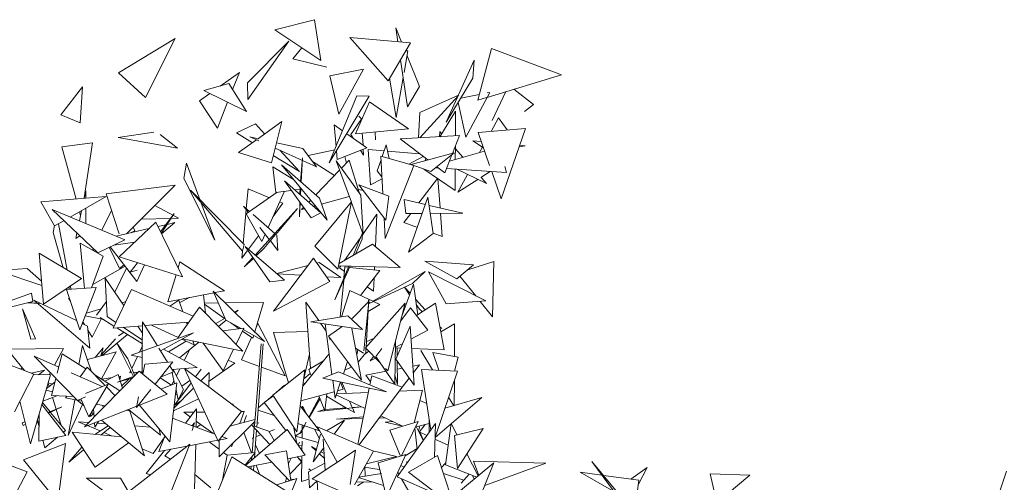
# Model space of a CAD drawing. Header units: metres. Extents: x -14.5 to 13.1, y -18.9 to 3.3.
# Tile 174 of 216: x 10.825 to 11.345, y 3.028 to 3.272. Entities that reach past the tile are written whole.
import ezdxf

# ---------------------------------------------------------------- set-up
doc = ezdxf.new("R2010")
doc.units = ezdxf.units.M
doc.layers.add('G-IMPT', color=7, linetype='Continuous', lineweight=5)
doc.layers.add('L-PLNT', color=7, linetype='Continuous', lineweight=5, true_color=0x005900)

# ---------------------------------------------------------------- blocks, each defined once
blk = doc.blocks.new('ÁRVORES ORNAMENTAIS - Pequeno e Médio Porte - Ipê-roxo-2940656-CORTE_CALÇADA')
at = {"layer": 'G-IMPT', "color": 253, "true_color": 0xaaaaaa}
for p, q in [((7.2788, 3.26654), (7.29971, 3.27186)), ((7.30316, 3.25033), (7.29971, 3.27186)), ((7.30316, 3.25033), (7.2788, 3.26654)), ((7.34574, 3.26004), (7.34271, 3.26762)), ((7.34271, 3.26762), (7.34379, 3.26021)), ((7.22618, 3.26187), (7.19632, 3.24373)), ((7.21064, 3.23076), (7.22618, 3.26187)), ((7.2644, 3.23855), (7.28628, 3.26047)), ((7.28628, 3.26047), (7.26451, 3.22976)), ((7.3386, 3.23952), (7.31849, 3.26242)), ((7.31849, 3.26242), (7.35042, 3.25964)), ((7.3386, 3.23952), (7.35042, 3.25964)), ((7.29313, 3.25701), (7.28824, 3.25114)), ((7.3491, 3.2555), (7.34704, 3.24398)), ((7.3491, 3.2555), (7.34789, 3.25533)), ((7.39316, 3.25658), (7.38593, 3.22933)), ((7.39316, 3.25658), (7.43017, 3.24282)), ((7.28824, 3.25114), (7.30624, 3.24687)), ((7.34518, 3.25072), (7.3488, 3.22586)), ((7.35511, 3.23662), (7.34862, 3.25284)), ((7.36934, 3.21776), (7.38411, 3.25041)), ((7.38327, 3.24099), (7.38411, 3.25041)), ((7.21064, 3.23076), (7.19632, 3.24373)), ((7.26009, 3.24404), (7.24998, 3.23682)), ((7.25655, 3.23504), (7.26009, 3.24404)), ((7.32558, 3.2458), (7.30782, 3.24226)), ((7.31267, 3.22203), (7.32558, 3.2458)), ((7.24141, 3.23441), (7.25462, 3.23812)), ((7.26384, 3.2234), (7.25462, 3.23812)), ((7.2644, 3.23855), (7.26451, 3.22976)), ((7.31267, 3.22203), (7.30782, 3.24226)), ((7.34278, 3.22022), (7.33943, 3.24093)), ((7.34655, 3.24128), (7.34278, 3.22022)), ((7.38327, 3.24099), (7.36934, 3.21776)), ((7.43017, 3.24282), (7.39092, 3.23085)), ((7.1658, 3.22158), (7.17728, 3.23636)), ((7.17602, 3.21741), (7.17728, 3.23636)), ((7.24449, 3.2329), (7.23909, 3.22904)), ((7.26384, 3.2234), (7.24141, 3.23441)), ((7.35511, 3.23662), (7.3488, 3.22586)), ((7.37968, 3.20976), (7.39233, 3.2335)), ((7.39233, 3.2335), (7.39087, 3.2332)), ((7.39355, 3.21863), (7.40078, 3.23386)), ((7.41536, 3.22702), (7.40506, 3.23516)), ((7.2485, 3.2146), (7.23909, 3.22904)), ((7.2485, 3.2146), (7.25389, 3.22828)), ((7.30757, 3.19624), (7.32214, 3.23161)), ((7.32864, 3.23143), (7.30757, 3.19624)), ((7.32882, 3.22854), (7.32134, 3.21162)), ((7.32864, 3.23143), (7.32214, 3.23161)), ((7.32882, 3.22854), (7.34932, 3.21428)), ((7.37579, 3.23203), (7.35527, 3.22287)), ((7.35533, 3.20948), (7.37572, 3.23185)), ((7.37968, 3.20976), (7.37554, 3.22809)), ((7.38673, 3.23237), (7.37691, 3.23038)), ((7.3906, 3.23076), (7.38593, 3.22933)), ((7.35463, 3.20944), (7.35527, 3.22287)), ((7.37419, 3.22349), (7.36586, 3.21009)), ((7.37414, 3.21058), (7.37419, 3.22349)), ((7.41536, 3.22702), (7.41065, 3.22342)), ((7.17602, 3.21741), (7.1658, 3.22158)), ((7.2696, 3.2088), (7.28259, 3.2181)), ((7.27703, 3.19626), (7.28259, 3.2181)), ((7.32438, 3.21915), (7.31902, 3.21119)), ((7.32316, 3.22084), (7.32479, 3.21941)), ((7.39297, 3.21289), (7.39683, 3.21997)), ((7.40149, 3.21363), (7.39683, 3.21997)), ((7.19619, 3.20972), (7.21493, 3.21254)), ((7.25857, 3.21207), (7.26862, 3.21682)), ((7.25857, 3.21207), (7.26696, 3.20691)), ((7.27345, 3.21156), (7.26862, 3.21682)), ((7.31114, 3.2049), (7.31018, 3.21628)), ((7.31018, 3.21628), (7.31457, 3.21323)), ((7.34932, 3.21428), (7.32134, 3.21162)), ((7.32496, 3.21196), (7.32536, 3.20572)), ((7.33203, 3.20837), (7.33186, 3.21262)), ((7.36565, 3.21008), (7.36587, 3.21276)), ((7.36684, 3.21167), (7.36587, 3.21276)), ((7.41115, 3.21446), (7.38608, 3.2123)), ((7.39219, 3.19484), (7.38608, 3.2123)), ((7.41115, 3.21446), (7.39832, 3.17734)), ((7.16634, 3.20468), (7.18258, 3.20681)), ((7.17822, 3.17785), (7.18258, 3.20681)), ((7.22751, 3.20407), (7.19619, 3.20972)), ((7.22751, 3.20407), (7.21835, 3.21131)), ((7.25962, 3.20166), (7.26908, 3.20843)), ((7.27038, 3.20785), (7.26556, 3.21)), ((7.26556, 3.21), (7.26928, 3.20918)), ((7.27973, 3.20686), (7.29358, 3.20379)), ((7.31681, 3.21167), (7.32746, 3.20426)), ((7.31902, 3.21119), (7.32017, 3.20933)), ((7.37628, 3.2107), (7.3449, 3.20886)), ((7.3449, 3.20886), (7.35957, 3.1978)), ((7.37628, 3.2107), (7.37258, 3.20124)), ((7.38892, 3.20419), (7.38326, 3.20795)), ((7.38326, 3.20795), (7.38776, 3.20751)), ((7.16634, 3.20468), (7.17389, 3.17714)), ((7.27703, 3.19626), (7.25962, 3.20166)), ((7.3009, 3.19419), (7.279, 3.20399)), ((7.29176, 3.19165), (7.2814, 3.20292)), ((7.3009, 3.19419), (7.29358, 3.20379)), ((7.29637, 3.20013), (7.31044, 3.20321)), ((7.31171, 3.19808), (7.31134, 3.20253)), ((7.31171, 3.19808), (7.32746, 3.20426)), ((7.3241, 3.20294), (7.3257, 3.20035)), ((7.3255, 3.20349), (7.3257, 3.20035)), ((7.32809, 3.2033), (7.33649, 3.20261)), ((7.32809, 3.2033), (7.32937, 3.18458)), ((7.33757, 3.20582), (7.33551, 3.19967)), ((7.33757, 3.20582), (7.33912, 3.19863)), ((7.33829, 3.20246), (7.35524, 3.20107)), ((7.35073, 3.19541), (7.37353, 3.20149)), ((7.36114, 3.19167), (7.37353, 3.20149)), ((7.37097, 3.19711), (7.38951, 3.20252)), ((7.37408, 3.19802), (7.37411, 3.20516)), ((7.37808, 3.19919), (7.37411, 3.2036)), ((7.38691, 3.20176), (7.38841, 3.20452)), ((7.40776, 3.20466), (7.41101, 3.20525)), ((7.40806, 3.20553), (7.41101, 3.20525)), ((7.27801, 3.20011), (7.29176, 3.19165)), ((7.29237, 3.18642), (7.29335, 3.19884)), ((7.29274, 3.1861), (7.29335, 3.19884)), ((7.31034, 3.18967), (7.29873, 3.19704)), ((7.31921, 3.17555), (7.31119, 3.1974)), ((7.31119, 3.1974), (7.32414, 3.17914)), ((7.31399, 3.19345), (7.31809, 3.1977)), ((7.31658, 3.19614), (7.31581, 3.19969)), ((7.32358, 3.18), (7.31809, 3.1977)), ((7.33489, 3.19785), (7.33292, 3.19197)), ((7.33479, 3.19988), (7.33581, 3.17987)), ((7.33479, 3.19988), (7.35224, 3.19485)), ((7.35705, 3.1997), (7.34957, 3.19562)), ((7.35865, 3.1985), (7.35792, 3.19732)), ((7.3723, 3.20052), (7.36859, 3.191)), ((7.2322, 3.19617), (7.23074, 3.18796)), ((7.2322, 3.19617), (7.23921, 3.17694)), ((7.27781, 3.19425), (7.2793, 3.18066)), ((7.27781, 3.19425), (7.28866, 3.18755)), ((7.30245, 3.1776), (7.28228, 3.19526)), ((7.28228, 3.19526), (7.3065, 3.16603)), ((7.30042, 3.17938), (7.31301, 3.19244)), ((7.33535, 3.18891), (7.33292, 3.19197)), ((7.33702, 3.15627), (7.35224, 3.19485)), ((7.36114, 3.19167), (7.35073, 3.19541)), ((7.37401, 3.18171), (7.35743, 3.193)), ((7.3651, 3.19363), (7.36374, 3.19372)), ((7.36434, 3.1942), (7.36859, 3.191)), ((7.4011, 3.1912), (7.3695, 3.19333)), ((7.37401, 3.18171), (7.37406, 3.19302)), ((7.37491, 3.19297), (7.3906, 3.18528)), ((7.39246, 3.19178), (7.38752, 3.18859)), ((7.39832, 3.17734), (7.39329, 3.19172)), ((7.4011, 3.1912), (7.40025, 3.19441)), ((7.24707, 3.15537), (7.23074, 3.18796)), ((7.28387, 3.18669), (7.30315, 3.16992)), ((7.28387, 3.18669), (7.29798, 3.16729)), ((7.3354, 3.18788), (7.32937, 3.18458)), ((7.35482, 3.17508), (7.36464, 3.18809)), ((7.36493, 3.1879), (7.36607, 3.17245)), ((7.37549, 3.18081), (7.3806, 3.19018)), ((7.38594, 3.18756), (7.37549, 3.18081)), ((7.3906, 3.18528), (7.38783, 3.18835)), ((7.17898, 3.18149), (7.17814, 3.17748)), ((7.17898, 3.18149), (7.179, 3.17755)), ((7.18985, 3.17991), (7.22618, 3.18449)), ((7.22618, 3.18449), (7.20051, 3.15879)), ((7.2617, 3.14967), (7.23434, 3.1819)), ((7.26255, 3.15314), (7.23434, 3.1819)), ((7.28007, 3.18076), (7.26366, 3.16933)), ((7.26469, 3.18251), (7.26374, 3.17212)), ((7.26469, 3.18251), (7.27593, 3.17788)), ((7.27526, 3.16205), (7.28389, 3.18126)), ((7.2793, 3.18066), (7.28748, 3.18173)), ((7.2893, 3.18197), (7.29209, 3.18233)), ((7.29214, 3.18336), (7.29207, 3.17956)), ((7.29241, 3.17926), (7.29258, 3.18282)), ((7.32292, 3.18214), (7.3256, 3.18158)), ((7.33904, 3.17862), (7.32323, 3.18473)), ((7.33737, 3.16595), (7.32323, 3.18473)), ((7.15522, 3.17565), (7.18978, 3.17841)), ((7.15522, 3.17565), (7.1626, 3.16293)), ((7.17084, 3.16762), (7.18978, 3.17841)), ((7.18985, 3.17991), (7.19661, 3.15873)), ((7.2397, 3.17558), (7.24707, 3.15537)), ((7.28136, 3.17564), (7.28313, 3.17491)), ((7.292, 3.17551), (7.29186, 3.16784)), ((7.29671, 3.17553), (7.29774, 3.1766)), ((7.29997, 3.15224), (7.31935, 3.17572)), ((7.30245, 3.1776), (7.3065, 3.16603)), ((7.31813, 3.1785), (7.30354, 3.17449)), ((7.31935, 3.17572), (7.31215, 3.14009)), ((7.32547, 3.15849), (7.32414, 3.17914)), ((7.33904, 3.17862), (7.33737, 3.16595)), ((7.3479, 3.16945), (7.34705, 3.1769)), ((7.35829, 3.17427), (7.34705, 3.1769)), ((7.35965, 3.17813), (7.34942, 3.14904)), ((7.35965, 3.17813), (7.36239, 3.15899)), ((7.19966, 3.15564), (7.16136, 3.17157)), ((7.18532, 3.14879), (7.16136, 3.17157)), ((7.17678, 3.17101), (7.17566, 3.16562)), ((7.17574, 3.17041), (7.17626, 3.1685)), ((7.17902, 3.17228), (7.17906, 3.16421)), ((7.18758, 3.16067), (7.19264, 3.17118)), ((7.22789, 3.16699), (7.21546, 3.17376)), ((7.2637, 3.1716), (7.26206, 3.15364)), ((7.26483, 3.17014), (7.26234, 3.17334)), ((7.26234, 3.17334), (7.26548, 3.1706)), ((7.26842, 3.14757), (7.29076, 3.1722)), ((7.27794, 3.16801), (7.28313, 3.17491)), ((7.27932, 3.1585), (7.29076, 3.1722)), ((7.29186, 3.16784), (7.29222, 3.17521)), ((7.29288, 3.17155), (7.29402, 3.17274)), ((7.29455, 3.17201), (7.29288, 3.17155)), ((7.30025, 3.17358), (7.29926, 3.17331)), ((7.32547, 3.15849), (7.31928, 3.17536)), ((7.378, 3.16966), (7.36027, 3.17381)), ((7.1626, 3.16293), (7.16751, 3.16572)), ((7.2083, 3.16658), (7.22384, 3.1669)), ((7.21846, 3.15976), (7.22577, 3.16947)), ((7.21885, 3.15897), (7.22577, 3.16947)), ((7.22408, 3.16691), (7.22789, 3.16699)), ((7.27199, 3.15476), (7.26366, 3.16933)), ((7.2673, 3.16901), (7.27877, 3.15899)), ((7.30315, 3.16992), (7.29798, 3.16729)), ((7.33267, 3.16921), (7.3251, 3.15831)), ((7.33193, 3.15196), (7.33267, 3.16921)), ((7.33646, 3.16715), (7.33702, 3.15627)), ((7.34699, 3.16471), (7.35058, 3.16947)), ((7.3479, 3.16945), (7.35662, 3.16951)), ((7.36088, 3.16954), (7.378, 3.16966)), ((7.36628, 3.16958), (7.36717, 3.15745)), ((7.16249, 3.16311), (7.16176, 3.15957)), ((7.16455, 3.16404), (7.16926, 3.13963)), ((7.19511, 3.15754), (7.21239, 3.16154)), ((7.21594, 3.16492), (7.19663, 3.14657)), ((7.20488, 3.16037), (7.20256, 3.15926)), ((7.20488, 3.16037), (7.20397, 3.16226)), ((7.21594, 3.16492), (7.23002, 3.13612)), ((7.21706, 3.16263), (7.22137, 3.16362)), ((7.21892, 3.15883), (7.22597, 3.16469)), ((7.22202, 3.16378), (7.22597, 3.16469)), ((7.27591, 3.15583), (7.27098, 3.16219)), ((7.34699, 3.16471), (7.35404, 3.16217)), ((7.16176, 3.15957), (7.16718, 3.14087)), ((7.17432, 3.15924), (7.1737, 3.15627)), ((7.1737, 3.15627), (7.17594, 3.15771)), ((7.19966, 3.15564), (7.18532, 3.14879)), ((7.26487, 3.15063), (7.27026, 3.15779)), ((7.27199, 3.15476), (7.27373, 3.15864)), ((7.27304, 3.15098), (7.27922, 3.15837)), ((7.28039, 3.15005), (7.27648, 3.15509)), ((7.28039, 3.15005), (7.27979, 3.15809)), ((7.32423, 3.15705), (7.31568, 3.14477)), ((7.32021, 3.1474), (7.32515, 3.15928)), ((7.32498, 3.15602), (7.32139, 3.14808)), ((7.32498, 3.15602), (7.32515, 3.15928)), ((7.34942, 3.14904), (7.36239, 3.15899)), ((7.36237, 3.15918), (7.36717, 3.15745)), ((7.17613, 3.15393), (7.18814, 3.14696)), ((7.17613, 3.15393), (7.17833, 3.12998)), ((7.18254, 3.15021), (7.18294, 3.15104)), ((7.18375, 3.15028), (7.18302, 3.14993)), ((7.19689, 3.14053), (7.19134, 3.15167)), ((7.20596, 3.13366), (7.19195, 3.15196)), ((7.20485, 3.15437), (7.19384, 3.15286)), ((7.26136, 3.14596), (7.26429, 3.14986)), ((7.2617, 3.14967), (7.26136, 3.14596)), ((7.2617, 3.14967), (7.26255, 3.15314)), ((7.26309, 3.15215), (7.28388, 3.13431)), ((7.26309, 3.15215), (7.27615, 3.1335)), ((7.26894, 3.14713), (7.27304, 3.15098)), ((7.29997, 3.15224), (7.31215, 3.14009)), ((7.33036, 3.15329), (7.31275, 3.14306)), ((7.33036, 3.15329), (7.34506, 3.14093)), ((7.15674, 3.12164), (7.15442, 3.1485)), ((7.17679, 3.13513), (7.15442, 3.1485)), ((7.18814, 3.14696), (7.1821, 3.13025)), ((7.19663, 3.14657), (7.23002, 3.13612)), ((7.26272, 3.14129), (7.26722, 3.14625)), ((7.26272, 3.14129), (7.26754, 3.14581)), ((7.2993, 3.14585), (7.27811, 3.11798)), ((7.2993, 3.14585), (7.30106, 3.14333)), ((7.37491, 3.13506), (7.35796, 3.14438)), ((7.38368, 3.14237), (7.35796, 3.14438)), ((7.14818, 3.14053), (7.13193, 3.13945)), ((7.13193, 3.13945), (7.15589, 3.13155)), ((7.14818, 3.14053), (7.15569, 3.13377)), ((7.18276, 3.13209), (7.19974, 3.14178)), ((7.20061, 3.14065), (7.19429, 3.12802)), ((7.19689, 3.14053), (7.19922, 3.14246)), ((7.20243, 3.13846), (7.20626, 3.14355)), ((7.20613, 3.13965), (7.20243, 3.13846)), ((7.21005, 3.14237), (7.20596, 3.13366)), ((7.22774, 3.14079), (7.22868, 3.14395)), ((7.22868, 3.14395), (7.25225, 3.12876)), ((7.27979, 3.13782), (7.29648, 3.14214)), ((7.30075, 3.14325), (7.30218, 3.14362)), ((7.3012, 3.14314), (7.30781, 3.13369)), ((7.31374, 3.13572), (7.30218, 3.14362)), ((7.31043, 3.12386), (7.31787, 3.14175)), ((7.31852, 3.14173), (7.31043, 3.12386)), ((7.31252, 3.14191), (7.34506, 3.14093)), ((7.31367, 3.14187), (7.31292, 3.14079)), ((7.31561, 3.13896), (7.31292, 3.14079)), ((7.3153, 3.13557), (7.31582, 3.1413)), ((7.3176, 3.14112), (7.31582, 3.1413)), ((7.33425, 3.13939), (7.31821, 3.14106)), ((7.33425, 3.13939), (7.32403, 3.12626)), ((7.33141, 3.13968), (7.33148, 3.14134)), ((7.37491, 3.13506), (7.38368, 3.14237)), ((7.38065, 3.13985), (7.39434, 3.14424)), ((7.39375, 3.11498), (7.39434, 3.14424)), ((7.15674, 3.12164), (7.17679, 3.13513)), ((7.19035, 3.11506), (7.18931, 3.13536)), ((7.18931, 3.13536), (7.19911, 3.1209)), ((7.2224, 3.12288), (7.22666, 3.13717)), ((7.28388, 3.13431), (7.27615, 3.1335)), ((7.2925, 3.13691), (7.28004, 3.13761)), ((7.31374, 3.13572), (7.30609, 3.13615)), ((7.31339, 3.11485), (7.31519, 3.13437)), ((7.33047, 3.12322), (7.35822, 3.13884)), ((7.33093, 3.12852), (7.33123, 3.13551)), ((7.35154, 3.13256), (7.35822, 3.13884)), ((7.36924, 3.12189), (7.35993, 3.13872)), ((7.3902, 3.12332), (7.35993, 3.13872)), ((7.37651, 3.13639), (7.38484, 3.12604)), ((7.16893, 3.12932), (7.18449, 3.13042)), ((7.17595, 3.10813), (7.16893, 3.12932)), ((7.17014, 3.13066), (7.1705, 3.12943)), ((7.17089, 3.13116), (7.17121, 3.12948)), ((7.17595, 3.10813), (7.18449, 3.13042)), ((7.1934, 3.10901), (7.20314, 3.12931)), ((7.20314, 3.12931), (7.23568, 3.11527)), ((7.24708, 3.12774), (7.25225, 3.12876)), ((7.27811, 3.11798), (7.30781, 3.13369)), ((7.31848, 3.12888), (7.31406, 3.11496)), ((7.31848, 3.12888), (7.33056, 3.12317)), ((7.33093, 3.12852), (7.32757, 3.13081)), ((7.35154, 3.13256), (7.3283, 3.12185)), ((7.35202, 3.13226), (7.34593, 3.11535)), ((7.34996, 3.12654), (7.34719, 3.13056)), ((7.34735, 3.13063), (7.35027, 3.12742)), ((7.35424, 3.11603), (7.35202, 3.13226)), ((7.15036, 3.12745), (7.11609, 3.11513)), ((7.15036, 3.12745), (7.15106, 3.123)), ((7.18111, 3.09839), (7.15165, 3.12377)), ((7.17441, 3.11276), (7.15165, 3.12377)), ((7.16998, 3.12479), (7.17097, 3.12315)), ((7.2224, 3.12288), (7.24667, 3.12766)), ((7.22817, 3.12373), (7.22346, 3.12054)), ((7.22817, 3.12373), (7.23025, 3.11761)), ((7.2286, 3.12246), (7.23374, 3.12511)), ((7.24224, 3.11687), (7.24111, 3.12656)), ((7.253, 3.11325), (7.2463, 3.1285)), ((7.2463, 3.1285), (7.27338, 3.10194)), ((7.32842, 3.12423), (7.3281, 3.12275)), ((7.32835, 3.12301), (7.32842, 3.12423)), ((7.35311, 3.1243), (7.35825, 3.11865)), ((7.15106, 3.123), (7.12872, 3.1176)), ((7.14995, 3.10323), (7.14565, 3.11923)), ((7.15254, 3.1034), (7.14565, 3.11923)), ((7.14851, 3.12238), (7.15479, 3.12196)), ((7.14882, 3.12246), (7.15479, 3.12196)), ((7.18718, 3.11919), (7.17933, 3.11694)), ((7.18474, 3.11582), (7.18994, 3.12301)), ((7.19981, 3.12281), (7.19814, 3.12233)), ((7.23908, 3.12008), (7.2276, 3.10387)), ((7.23908, 3.12008), (7.26197, 3.0968)), ((7.24902, 3.12232), (7.24162, 3.12223)), ((7.25231, 3.11413), (7.24169, 3.12162)), ((7.27289, 3.1226), (7.25256, 3.12236)), ((7.25768, 3.11734), (7.25951, 3.11844)), ((7.2579, 3.11713), (7.25951, 3.11844)), ((7.26823, 3.10699), (7.27289, 3.1226)), ((7.30197, 3.11296), (7.29513, 3.12268)), ((7.29513, 3.12268), (7.29771, 3.08776)), ((7.32843, 3.12309), (7.31957, 3.11399)), ((7.32578, 3.09701), (7.32843, 3.12309)), ((7.32662, 3.09861), (7.34769, 3.12225)), ((7.32696, 3.09898), (7.32826, 3.12147)), ((7.32805, 3.1178), (7.33425, 3.12143)), ((7.32832, 3.12201), (7.32919, 3.1225)), ((7.33087, 3.12303), (7.33425, 3.12143)), ((7.34769, 3.12225), (7.33855, 3.08643)), ((7.3505, 3.1197), (7.3453, 3.11287)), ((7.3505, 3.1197), (7.35957, 3.10796)), ((7.35517, 3.11898), (7.3535, 3.12141)), ((7.36366, 3.12219), (7.35364, 3.11564)), ((7.35517, 3.11898), (7.35672, 3.11765)), ((7.36366, 3.12219), (7.36818, 3.09754)), ((7.36924, 3.12189), (7.3902, 3.12332)), ((7.3872, 3.12311), (7.39375, 3.11498)), ((7.18848, 3.11349), (7.17874, 3.11542)), ((7.18714, 3.11375), (7.18237, 3.10422)), ((7.18665, 3.11463), (7.19392, 3.1101)), ((7.19035, 3.11506), (7.19486, 3.11205)), ((7.24767, 3.11135), (7.25255, 3.11427)), ((7.24905, 3.10994), (7.25308, 3.11321)), ((7.253, 3.11325), (7.26099, 3.10881)), ((7.29786, 3.11228), (7.31732, 3.1155)), ((7.32513, 3.10828), (7.31732, 3.1155)), ((7.17997, 3.11007), (7.17721, 3.11141)), ((7.17753, 3.11225), (7.17838, 3.11084)), ((7.18111, 3.09839), (7.17997, 3.11007)), ((7.1934, 3.10901), (7.209, 3.11025)), ((7.19541, 3.10917), (7.20891, 3.10076)), ((7.19876, 3.10943), (7.20893, 3.10264)), ((7.20647, 3.11005), (7.20896, 3.10636)), ((7.20887, 3.09678), (7.20902, 3.11229)), ((7.21683, 3.09964), (7.20902, 3.11229)), ((7.21022, 3.11035), (7.2335, 3.1122)), ((7.22775, 3.10408), (7.2138, 3.11063)), ((7.23214, 3.11209), (7.23255, 3.11086)), ((7.26253, 3.10902), (7.25144, 3.10752)), ((7.26003, 3.10868), (7.25559, 3.11181)), ((7.26253, 3.10902), (7.25837, 3.10047)), ((7.26212, 3.10819), (7.27338, 3.10194)), ((7.26985, 3.11139), (7.26892, 3.1093)), ((7.26985, 3.11139), (7.28428, 3.08377)), ((7.32513, 3.10828), (7.29786, 3.11228)), ((7.30587, 3.10741), (7.30297, 3.11153)), ((7.30536, 3.11118), (7.30896, 3.08452)), ((7.3072, 3.1047), (7.3143, 3.10987)), ((7.32456, 3.08158), (7.31939, 3.10881)), ((7.34267, 3.09259), (7.35018, 3.11001)), ((7.35018, 3.11001), (7.35237, 3.07887)), ((7.35066, 3.1032), (7.35957, 3.10796)), ((7.36595, 3.10967), (7.36699, 3.10877)), ((7.37369, 3.1113), (7.36643, 3.1071)), ((7.37369, 3.1113), (7.37363, 3.09402)), ((7.14995, 3.10323), (7.15254, 3.1034)), ((7.18019, 3.10784), (7.18237, 3.10422)), ((7.19466, 3.10329), (7.18719, 3.09489)), ((7.18775, 3.09448), (7.20113, 3.10561)), ((7.19638, 3.10491), (7.19923, 3.10679)), ((7.20293, 3.09464), (7.23586, 3.10648)), ((7.21844, 3.09704), (7.23586, 3.10648)), ((7.23622, 3.1001), (7.22972, 3.10315)), ((7.23009, 3.10335), (7.26197, 3.0968)), ((7.26658, 3.10406), (7.26128, 3.09218)), ((7.26722, 3.10361), (7.26177, 3.10746)), ((7.26722, 3.10361), (7.26767, 3.10511)), ((7.27808, 3.10673), (7.29627, 3.10728)), ((7.27808, 3.10673), (7.28605, 3.08016)), ((7.3072, 3.1047), (7.32456, 3.08158)), ((7.3086, 3.10284), (7.30746, 3.10326)), ((7.32711, 3.1017), (7.33121, 3.10375)), ((7.16724, 3.09824), (7.13747, 3.09788)), ((7.14667, 3.08658), (7.13747, 3.09788)), ((7.16246, 3.0894), (7.16724, 3.09824)), ((7.17541, 3.08981), (7.17735, 3.09978)), ((7.18209, 3.08597), (7.17735, 3.09978)), ((7.18397, 3.09348), (7.18813, 3.09865)), ((7.18704, 3.09429), (7.18813, 3.09865)), ((7.20126, 3.09281), (7.19551, 3.10102)), ((7.20421, 3.08338), (7.19551, 3.10102)), ((7.20732, 3.09622), (7.2089, 3.09956)), ((7.22216, 3.09101), (7.21763, 3.09835)), ((7.22008, 3.09793), (7.23784, 3.08812)), ((7.22277, 3.09645), (7.2321, 3.10203)), ((7.22852, 3.09327), (7.23875, 3.10157)), ((7.23549, 3.10224), (7.23622, 3.1001)), ((7.25157, 3.08652), (7.24098, 3.10112)), ((7.25707, 3.09781), (7.25157, 3.08652)), ((7.26802, 3.05722), (7.27166, 3.10064)), ((7.26931, 3.05676), (7.27264, 3.10071)), ((7.32565, 3.09573), (7.32137, 3.09837)), ((7.32262, 3.0976), (7.32203, 3.09489)), ((7.32662, 3.09861), (7.33465, 3.09041)), ((7.32678, 3.09595), (7.32692, 3.09831)), ((7.3353, 3.09821), (7.33221, 3.09398)), ((7.34212, 3.07945), (7.34246, 3.10177)), ((7.34241, 3.09856), (7.3452, 3.09845)), ((7.34242, 3.09879), (7.34561, 3.1005)), ((7.3434, 3.09428), (7.34334, 3.09852)), ((7.35101, 3.09822), (7.36818, 3.09754)), ((7.1517, 3.08468), (7.12529, 3.09467)), ((7.16481, 3.08836), (7.15171, 3.0942)), ((7.17462, 3.07078), (7.15171, 3.0942)), ((7.16665, 3.09546), (7.164, 3.08523)), ((7.16665, 3.09546), (7.17903, 3.08748)), ((7.17988, 3.0924), (7.19509, 3.09642)), ((7.19509, 3.09642), (7.18728, 3.08216)), ((7.20126, 3.09281), (7.20489, 3.08382)), ((7.20293, 3.09464), (7.20884, 3.09346)), ((7.20332, 3.08773), (7.20626, 3.09398)), ((7.20876, 3.08505), (7.20887, 3.09676)), ((7.23354, 3.09699), (7.23116, 3.09232)), ((7.30749, 3.09545), (7.29356, 3.07841)), ((7.29416, 3.08232), (7.29715, 3.09532)), ((7.32678, 3.09595), (7.32278, 3.09094)), ((7.3264, 3.09532), (7.32842, 3.09678)), ((7.33101, 3.09413), (7.32915, 3.0917)), ((7.32915, 3.0917), (7.33193, 3.09319)), ((7.34212, 3.07945), (7.33221, 3.09398)), ((7.34267, 3.09259), (7.35237, 3.07887)), ((7.35593, 3.09716), (7.36202, 3.08691)), ((7.36216, 3.0961), (7.36535, 3.08674)), ((7.36216, 3.0961), (7.3756, 3.09367)), ((7.37369, 3.08633), (7.3756, 3.09367)), ((7.14547, 3.08806), (7.14452, 3.0874)), ((7.17968, 3.08842), (7.17614, 3.08334)), ((7.17968, 3.08842), (7.18894, 3.07901)), ((7.21023, 3.08988), (7.20922, 3.08466)), ((7.22504, 3.09128), (7.21023, 3.08988)), ((7.22504, 3.09128), (7.21559, 3.07941)), ((7.22529, 3.08594), (7.22333, 3.08912)), ((7.22456, 3.08712), (7.23784, 3.08812)), ((7.2251, 3.08716), (7.23062, 3.07656)), ((7.22867, 3.08743), (7.22684, 3.08383)), ((7.26117, 3.0649), (7.23113, 3.08761)), ((7.24891, 3.04939), (7.23113, 3.08761)), ((7.23985, 3.08729), (7.2369, 3.08325)), ((7.24412, 3.08101), (7.25772, 3.09053)), ((7.25427, 3.09205), (7.25772, 3.09053)), ((7.27066, 3.08874), (7.26128, 3.09218)), ((7.28428, 3.08377), (7.27171, 3.08836)), ((7.30447, 3.09177), (7.29669, 3.08716)), ((7.29782, 3.08427), (7.29669, 3.08716)), ((7.31499, 3.08485), (7.31721, 3.09137)), ((7.31925, 3.08837), (7.31564, 3.08676)), ((7.31925, 3.08837), (7.31719, 3.0913)), ((7.33732, 3.08768), (7.33855, 3.08643)), ((7.34362, 3.07923), (7.34344, 3.0915)), ((7.3435, 3.08735), (7.34604, 3.08783)), ((7.35166, 3.0889), (7.35514, 3.08956)), ((7.35514, 3.08956), (7.35191, 3.08541)), ((7.3563, 3.08719), (7.36108, 3.05517)), ((7.3563, 3.08719), (7.37521, 3.08626)), ((7.1517, 3.08468), (7.14137, 3.06477)), ((7.16043, 3.0843), (7.1498, 3.0479)), ((7.15034, 3.08519), (7.1572, 3.08682)), ((7.16043, 3.0843), (7.15159, 3.08446)), ((7.15403, 3.08441), (7.1572, 3.08682)), ((7.15971, 3.08431), (7.16031, 3.08541)), ((7.16326, 3.08239), (7.16093, 3.0734)), ((7.18771, 3.07814), (7.17129, 3.08546)), ((7.20729, 3.08626), (7.17832, 3.05684)), ((7.18334, 3.0847), (7.19705, 3.07586)), ((7.19309, 3.08294), (7.1875, 3.08202)), ((7.18911, 3.08098), (7.19611, 3.08442)), ((7.20313, 3.08311), (7.19578, 3.08044)), ((7.2038, 3.08272), (7.19578, 3.08044)), ((7.19611, 3.08442), (7.19843, 3.07726)), ((7.19739, 3.08364), (7.19642, 3.08348)), ((7.19739, 3.08364), (7.19698, 3.08173)), ((7.19802, 3.07852), (7.2017, 3.08212)), ((7.20225, 3.08545), (7.20271, 3.08644)), ((7.20225, 3.08545), (7.20316, 3.08552)), ((7.20313, 3.08311), (7.20453, 3.08346)), ((7.20418, 3.0856), (7.20684, 3.0858)), ((7.20552, 3.08446), (7.20584, 3.08572)), ((7.20729, 3.08626), (7.22199, 3.07411)), ((7.20777, 3.08587), (7.20876, 3.08594)), ((7.21824, 3.08274), (7.22419, 3.07893)), ((7.21848, 3.08304), (7.22529, 3.08594)), ((7.22594, 3.07961), (7.2246, 3.08564)), ((7.23974, 3.08111), (7.2442, 3.08559)), ((7.24407, 3.07783), (7.2442, 3.08559)), ((7.27781, 3.07367), (7.29465, 3.08694)), ((7.29465, 3.08694), (7.29049, 3.05431)), ((7.29405, 3.08222), (7.29753, 3.08501)), ((7.3124, 3.08592), (7.30422, 3.08258)), ((7.33773, 3.07542), (7.30422, 3.08258)), ((7.3124, 3.08592), (7.33773, 3.07542)), ((7.32691, 3.08419), (7.33751, 3.08621)), ((7.32691, 3.08419), (7.32937, 3.08062)), ((7.33004, 3.08389), (7.32904, 3.07902)), ((7.33004, 3.08389), (7.34599, 3.07776)), ((7.3422, 3.0842), (7.34362, 3.07923)), ((7.34973, 3.08261), (7.34596, 3.07776)), ((7.36338, 3.05148), (7.37521, 3.08626)), ((7.16275, 3.08044), (7.15833, 3.0771)), ((7.15912, 3.07979), (7.15965, 3.0781)), ((7.16144, 3.07945), (7.15919, 3.08005)), ((7.19087, 3.07946), (7.17891, 3.07447)), ((7.18059, 3.06214), (7.19087, 3.07946)), ((7.18998, 3.07795), (7.19454, 3.07331)), ((7.1972, 3.08106), (7.19844, 3.0814)), ((7.2271, 3.08006), (7.21873, 3.07681)), ((7.2271, 3.08006), (7.22335, 3.04888)), ((7.22556, 3.08132), (7.22438, 3.079)), ((7.22551, 3.06681), (7.23593, 3.07729)), ((7.23461, 3.08013), (7.22594, 3.06827)), ((7.23404, 3.08134), (7.22971, 3.0783)), ((7.28394, 3.07881), (7.2796, 3.07508)), ((7.29378, 3.08015), (7.2946, 3.07968)), ((7.30938, 3.08148), (7.31065, 3.07209)), ((7.31065, 3.07209), (7.31354, 3.08059)), ((7.31348, 3.08042), (7.31488, 3.07668)), ((7.31664, 3.07444), (7.31414, 3.08046)), ((7.3287, 3.07735), (7.32259, 3.04763)), ((7.32334, 3.0473), (7.34599, 3.07776)), ((7.3736, 3.08153), (7.37355, 3.06814)), ((7.16368, 3.07328), (7.15638, 3.07043)), ((7.15807, 3.0762), (7.16146, 3.07544)), ((7.16093, 3.0734), (7.17251, 3.07293)), ((7.16144, 3.07241), (7.16342, 3.06613)), ((7.16896, 3.07307), (7.16834, 3.07218)), ((7.16834, 3.07218), (7.17448, 3.07092)), ((7.1788, 3.07278), (7.17462, 3.07078)), ((7.18059, 3.06214), (7.1765, 3.07168)), ((7.21339, 3.07665), (7.20583, 3.06716)), ((7.2069, 3.07269), (7.20583, 3.06716)), ((7.22199, 3.07411), (7.20648, 3.06797)), ((7.23854, 3.07168), (7.22532, 3.06524)), ((7.22636, 3.0739), (7.22718, 3.07407)), ((7.22783, 3.07116), (7.22666, 3.0764)), ((7.22783, 3.07116), (7.23062, 3.07656)), ((7.2296, 3.07458), (7.23062, 3.07479)), ((7.27324, 3.06973), (7.27813, 3.07319)), ((7.27787, 3.07359), (7.27402, 3.07028)), ((7.27781, 3.07367), (7.29049, 3.05431)), ((7.29256, 3.07056), (7.3102, 3.0754)), ((7.30241, 3.07247), (7.29681, 3.06204)), ((7.30268, 3.07179), (7.29698, 3.06182)), ((7.30521, 3.06529), (7.30213, 3.07319)), ((7.30521, 3.06529), (7.30623, 3.07431)), ((7.30608, 3.07298), (7.31666, 3.0668)), ((7.32648, 3.06656), (7.31125, 3.07385)), ((7.3282, 3.07494), (7.31137, 3.07422)), ((7.31194, 3.07587), (7.31488, 3.07668)), ((7.35678, 3.07615), (7.3444, 3.07562)), ((7.35678, 3.07615), (7.35235, 3.05906)), ((7.36338, 3.0513), (7.38806, 3.07233)), ((7.38806, 3.07233), (7.36855, 3.06669)), ((7.37054, 3.07255), (7.37322, 3.06804)), ((7.1498, 3.0479), (7.14427, 3.07036)), ((7.15585, 3.06862), (7.16857, 3.05231)), ((7.16018, 3.06483), (7.15616, 3.06968)), ((7.16648, 3.06736), (7.15913, 3.06441)), ((7.16648, 3.06736), (7.15944, 3.06402)), ((7.17324, 3.07117), (7.16966, 3.05232)), ((7.17723, 3.06867), (7.16966, 3.05232)), ((7.17453, 3.07091), (7.1781, 3.06795)), ((7.17478, 3.07086), (7.17705, 3.07039)), ((7.20595, 3.06776), (7.17832, 3.05684)), ((7.18312, 3.06641), (7.18346, 3.06206)), ((7.18457, 3.06885), (7.18921, 3.0679)), ((7.18843, 3.0671), (7.18794, 3.06816)), ((7.20737, 3.06832), (7.22335, 3.04888)), ((7.22594, 3.06827), (7.22932, 3.07064)), ((7.25662, 3.06902), (7.25698, 3.06807)), ((7.2733, 3.06966), (7.27008, 3.0669)), ((7.27324, 3.06973), (7.28466, 3.05485)), ((7.29224, 3.068), (7.30237, 3.0548)), ((7.29344, 3.06771), (7.29343, 3.06645)), ((7.29556, 3.06367), (7.29344, 3.06771)), ((7.30154, 3.06503), (7.32464, 3.06744)), ((7.30556, 3.06611), (7.31651, 3.06689)), ((7.31693, 3.06664), (7.3208, 3.06438)), ((7.3197, 3.06704), (7.31827, 3.07049)), ((7.31967, 3.06711), (7.3246, 3.06746)), ((7.3208, 3.06438), (7.31975, 3.06693)), ((7.35541, 3.07085), (7.35899, 3.06913)), ((7.15449, 3.06396), (7.15426, 3.04936)), ((7.16836, 3.05495), (7.16045, 3.0645)), ((7.16348, 3.06594), (7.16608, 3.05771)), ((7.18148, 3.06236), (7.18303, 3.06387)), ((7.18148, 3.06236), (7.18151, 3.06369)), ((7.18208, 3.06465), (7.18334, 3.06361)), ((7.20045, 3.06559), (7.20256, 3.06515)), ((7.20166, 3.06607), (7.20256, 3.06515)), ((7.20232, 3.0652), (7.20997, 3.04154)), ((7.20256, 3.06521), (7.21844, 3.0524)), ((7.22485, 3.06137), (7.23576, 3.05731)), ((7.23626, 3.06463), (7.23072, 3.06456)), ((7.23423, 3.06203), (7.23072, 3.06456)), ((7.23172, 3.05881), (7.23756, 3.06629)), ((7.23731, 3.05673), (7.23756, 3.06629)), ((7.24179, 3.0647), (7.23752, 3.06465)), ((7.26117, 3.0649), (7.24891, 3.04939)), ((7.26038, 3.05863), (7.26267, 3.06497)), ((7.26267, 3.06497), (7.2611, 3.06495)), ((7.26237, 3.05917), (7.26395, 3.06289)), ((7.27852, 3.06285), (7.26999, 3.06573)), ((7.30495, 3.06595), (7.30154, 3.06503)), ((7.32559, 3.06223), (7.31144, 3.06087)), ((7.32538, 3.06124), (7.31144, 3.06087)), ((7.33696, 3.06155), (7.33388, 3.06147)), ((7.34615, 3.05715), (7.33473, 3.06262)), ((7.14694, 3.05952), (7.14544, 3.05892)), ((7.14593, 3.05761), (7.14544, 3.05892)), ((7.14726, 3.05824), (7.14593, 3.05761)), ((7.15438, 3.05696), (7.15344, 3.06037)), ((7.15441, 3.05864), (7.15348, 3.06048)), ((7.17926, 3.05779), (7.17505, 3.05959)), ((7.18062, 3.05917), (7.17505, 3.05959)), ((7.18657, 3.05469), (7.17998, 3.05749)), ((7.1837, 3.05897), (7.18388, 3.05665)), ((7.18386, 3.05291), (7.19078, 3.05744)), ((7.18569, 3.05975), (7.18388, 3.05665)), ((7.1895, 3.0585), (7.18515, 3.05883)), ((7.18721, 3.05261), (7.19189, 3.05652)), ((7.18725, 3.06037), (7.20997, 3.04154)), ((7.21307, 3.05673), (7.20486, 3.05735)), ((7.23516, 3.05486), (7.2365, 3.05895)), ((7.2365, 3.05895), (7.2352, 3.05752)), ((7.23594, 3.05724), (7.24721, 3.05304)), ((7.24609, 3.05346), (7.23739, 3.05974)), ((7.23975, 3.05803), (7.23759, 3.05663)), ((7.24942, 3.04102), (7.26823, 3.05965)), ((7.25511, 3.05722), (7.26832, 3.06076)), ((7.26813, 3.05851), (7.26684, 3.05828)), ((7.26685, 3.0432), (7.26796, 3.05647)), ((7.27559, 3.05451), (7.26688, 3.05763)), ((7.26688, 3.05763), (7.27623, 3.04759)), ((7.27043, 3.05891), (7.26946, 3.05874)), ((7.29049, 3.04805), (7.28869, 3.05706)), ((7.30237, 3.0548), (7.29104, 3.05862)), ((7.29534, 3.05931), (7.2921, 3.05328)), ((7.29449, 3.05746), (7.2921, 3.05328)), ((7.29331, 3.05786), (7.29321, 3.05091)), ((7.3117, 3.03815), (7.30126, 3.05688)), ((7.30126, 3.05688), (7.33089, 3.04402)), ((7.31567, 3.06039), (7.30606, 3.0548)), ((7.31567, 3.06039), (7.31014, 3.05303)), ((7.34103, 3.05961), (7.33699, 3.05931)), ((7.33699, 3.05931), (7.34557, 3.05737)), ((7.35439, 3.05968), (7.33946, 3.0551)), ((7.34346, 3.03045), (7.36357, 3.05866)), ((7.34563, 3.04156), (7.35439, 3.05968)), ((7.35395, 3.04516), (7.3527, 3.0562)), ((7.35714, 3.04965), (7.35327, 3.05738)), ((7.3535, 3.05692), (7.36031, 3.05871)), ((7.35467, 3.0546), (7.35535, 3.05741)), ((7.3581, 3.05813), (7.35497, 3.05398)), ((7.36025, 3.05401), (7.36033, 3.06018)), ((7.3631, 3.04077), (7.36357, 3.05866)), ((7.36885, 3.03681), (7.37195, 3.05859)), ((7.37505, 3.05255), (7.37195, 3.05859)), ((7.37371, 3.05221), (7.38882, 3.05602)), ((7.37528, 3.03494), (7.38882, 3.05602)), ((7.16857, 3.05231), (7.15426, 3.04936)), ((7.16411, 3.05139), (7.15745, 3.0458)), ((7.16836, 3.05495), (7.16724, 3.05401)), ((7.18392, 3.03561), (7.17186, 3.05398)), ((7.19774, 3.05167), (7.17186, 3.05398)), ((7.19257, 3.05213), (7.18864, 3.05381)), ((7.21458, 3.04277), (7.22068, 3.05162)), ((7.22082, 3.05196), (7.21751, 3.0439)), ((7.21782, 3.05561), (7.21844, 3.0524)), ((7.25076, 3.05172), (7.2536, 3.05066)), ((7.26238, 3.05387), (7.26646, 3.04316)), ((7.26337, 3.03652), (7.28528, 3.05539)), ((7.26695, 3.05106), (7.26742, 3.05003)), ((7.2683, 3.04333), (7.26919, 3.05515)), ((7.26894, 3.05179), (7.27145, 3.05272)), ((7.27559, 3.05451), (7.27853, 3.04958)), ((7.27572, 3.0543), (7.27868, 3.0554)), ((7.29484, 3.04192), (7.28528, 3.05539)), ((7.29325, 3.05423), (7.28967, 3.05214)), ((7.30173, 3.04856), (7.28973, 3.05187)), ((7.29914, 3.03835), (7.30284, 3.05293)), ((7.3023, 3.05082), (7.29975, 3.05568)), ((7.3451, 3.0414), (7.33946, 3.0551)), ((7.35538, 3.05404), (7.35906, 3.05233)), ((7.35538, 3.05404), (7.35725, 3.04979)), ((7.37528, 3.03494), (7.37371, 3.05221)), ((7.16827, 3.04811), (7.1461, 3.03946)), ((7.15745, 3.0458), (7.15636, 3.04979)), ((7.16827, 3.04811), (7.16424, 3.01703)), ((7.17702, 3.04611), (7.17006, 3.03829)), ((7.18392, 3.03561), (7.20162, 3.04846)), ((7.19816, 3.01998), (7.23395, 3.04777)), ((7.21751, 3.0439), (7.2326, 3.04673)), ((7.2176, 3.00625), (7.23395, 3.04777)), ((7.23361, 3.04692), (7.24874, 3.04975)), ((7.23647, 3.02419), (7.23708, 3.04756)), ((7.24411, 3.04888), (7.24942, 3.04503)), ((7.24928, 3.04985), (7.2536, 3.05066)), ((7.24942, 3.04102), (7.24942, 3.04988)), ((7.25594, 3.04634), (7.25658, 3.04812)), ((7.26861, 3.04743), (7.2707, 3.04284)), ((7.29109, 3.04722), (7.29192, 3.0488)), ((7.29115, 3.04713), (7.29315, 3.04705)), ((7.29318, 3.04922), (7.29312, 3.04436)), ((7.30062, 3.04418), (7.29811, 3.0465)), ((7.30082, 3.04497), (7.29811, 3.0465)), ((7.30465, 3.04571), (7.29914, 3.03835)), ((7.30438, 3.0503), (7.30536, 3.03398)), ((7.36335, 3.05035), (7.37032, 3.04712)), ((7.14806, 3.03309), (7.12146, 3.04317)), ((7.17006, 3.03829), (7.17788, 3.04481)), ((7.21458, 3.04277), (7.20878, 3.04524)), ((7.21095, 3.03223), (7.2205, 3.04446)), ((7.22401, 3.04512), (7.22078, 3.04154)), ((7.22372, 3.03983), (7.22078, 3.04154)), ((7.24729, 3.01922), (7.25616, 3.04104)), ((7.25365, 3.04198), (7.25123, 3.0289)), ((7.25176, 3.04334), (7.25365, 3.04197)), ((7.26852, 3.04335), (7.25365, 3.04198)), ((7.25616, 3.04104), (7.29365, 3.01753)), ((7.26852, 3.04335), (7.26321, 3.03662)), ((7.26652, 3.03924), (7.26667, 3.041)), ((7.26809, 3.04059), (7.26828, 3.04304)), ((7.28505, 3.0442), (7.27356, 3.04213)), ((7.28658, 3.02835), (7.27356, 3.04213)), ((7.28505, 3.0442), (7.28724, 3.02856)), ((7.29484, 3.04192), (7.28564, 3.04001)), ((7.28598, 3.03756), (7.28748, 3.04039)), ((7.29303, 3.03813), (7.29071, 3.04081)), ((7.29071, 3.04081), (7.29303, 3.03851)), ((7.29308, 3.04155), (7.29289, 3.02805)), ((7.32148, 3.04458), (7.29852, 3.02948)), ((7.30499, 3.04013), (7.30232, 3.0426)), ((7.30483, 3.04271), (7.30313, 3.04367)), ((7.32148, 3.04458), (7.31854, 3.02636)), ((7.32088, 3.02626), (7.33089, 3.04402)), ((7.32717, 3.03742), (7.34306, 3.04125)), ((7.33051, 3.04419), (7.34306, 3.04125)), ((7.33337, 3.0378), (7.34789, 3.04225)), ((7.33825, 3.02098), (7.34789, 3.04225)), ((7.35391, 3.04549), (7.34755, 3.0415)), ((7.34933, 3.03289), (7.36466, 3.04166)), ((7.36466, 3.04166), (7.3721, 3.01924)), ((7.38614, 3.03095), (7.38018, 3.04256)), ((7.1461, 3.03946), (7.16424, 3.01703)), ((7.27722, 3.03826), (7.26472, 3.03567)), ((7.26615, 3.03478), (7.26625, 3.03599)), ((7.26758, 3.03387), (7.26777, 3.0363)), ((7.26897, 3.03655), (7.27075, 3.03189)), ((7.29291, 3.03827), (7.28678, 3.03187)), ((7.30513, 3.03776), (7.29661, 3.03318)), ((7.33384, 3.03426), (7.3261, 3.03553)), ((7.33384, 3.03443), (7.32616, 3.03562)), ((7.32639, 3.03603), (7.3265, 3.03087)), ((7.33475, 3.03214), (7.33337, 3.0378)), ((7.34715, 3.03564), (7.3453, 3.03653)), ((7.34893, 3.03813), (7.3481, 3.03839)), ((7.36896, 3.03761), (7.36675, 3.03538)), ((7.36885, 3.03681), (7.38545, 3.03037)), ((7.37174, 3.01895), (7.39447, 3.03789)), ((7.38226, 3.00775), (7.39447, 3.03789)), ((7.38649, 3.03124), (7.38362, 3.03876)), ((7.38362, 3.03876), (7.42178, 3.03777)), ((7.38958, 3.02583), (7.42178, 3.03777)), ((7.44621, 3.03853), (7.46061, 3.02113)), ((7.44621, 3.03853), (7.46103, 3.01838)), ((7.46666, 3.02923), (7.47529, 3.03547)), ((7.47075, 3.02655), (7.47529, 3.03547)), ((7.14806, 3.03309), (7.13783, 3.01356)), ((7.21095, 3.03223), (7.21308, 3.03156)), ((7.23667, 3.03168), (7.24504, 3.02466)), ((7.28498, 3.03004), (7.28438, 3.02765)), ((7.2971, 3.02465), (7.29661, 3.03318)), ((7.29681, 3.03478), (7.29779, 3.03381)), ((7.32303, 3.03007), (7.33626, 3.02596)), ((7.32319, 3.03035), (7.33514, 3.0322)), ((7.33741, 3.02123), (7.33477, 3.03208)), ((7.34346, 3.03045), (7.36261, 3.02206)), ((7.3444, 3.03178), (7.3437, 3.033)), ((7.34933, 3.03289), (7.36551, 3.02053)), ((7.37858, 3.02877), (7.36781, 3.03217)), ((7.38144, 3.03193), (7.37709, 3.02713)), ((7.38408, 3.02923), (7.38324, 3.03123)), ((7.45778, 3.0228), (7.44004, 3.03292)), ((7.4515, 3.03133), (7.44004, 3.03292)), ((7.47102, 3.02863), (7.45225, 3.03123)), ((7.50855, 3.03213), (7.51221, 3.01668)), ((7.50855, 3.03213), (7.52959, 3.03132)), ((7.51221, 3.01668), (7.52959, 3.03132)), ((7.66495, 3.03338), (7.65887, 3.01522)), ((7.19744, 3.02968), (7.17936, 3.02968)), ((7.17936, 3.02968), (7.21099, 3.00629)), ((7.19744, 3.02968), (7.20154, 3.0226)), ((7.27982, 3.0262), (7.29039, 3.02956)), ((7.28712, 3.02942), (7.28861, 3.02899)), ((7.28718, 3.02159), (7.29039, 3.02956)), ((7.29683, 3.02931), (7.29289, 3.02805)), ((7.2971, 3.02465), (7.30114, 3.02831)), ((7.31227, 3.02336), (7.29852, 3.02948)), ((7.30232, 3.00725), (7.30121, 3.02828)), ((7.33005, 3.02789), (7.3217, 3.02772)), ((7.32573, 3.0278), (7.32249, 3.02576)), ((7.3552, 3.013), (7.34574, 3.02946)), ((7.46938, 3.01618), (7.47102, 3.02863))]:
    blk.add_line(p, q, dxfattribs=at)

msp = doc.modelspace()

# ---------------------------------------------------------------- block references
at = {"layer": 'L-PLNT', "color": 253, "true_color": 0xaaaaaa}
msp.add_blockref('ÁRVORES ORNAMENTAIS - Pequeno e Médio Porte - Ipê-roxo-2940656-CORTE_CALÇADA', (3.68079, 0), dxfattribs=at)

doc.saveas('drawing.dxf')
